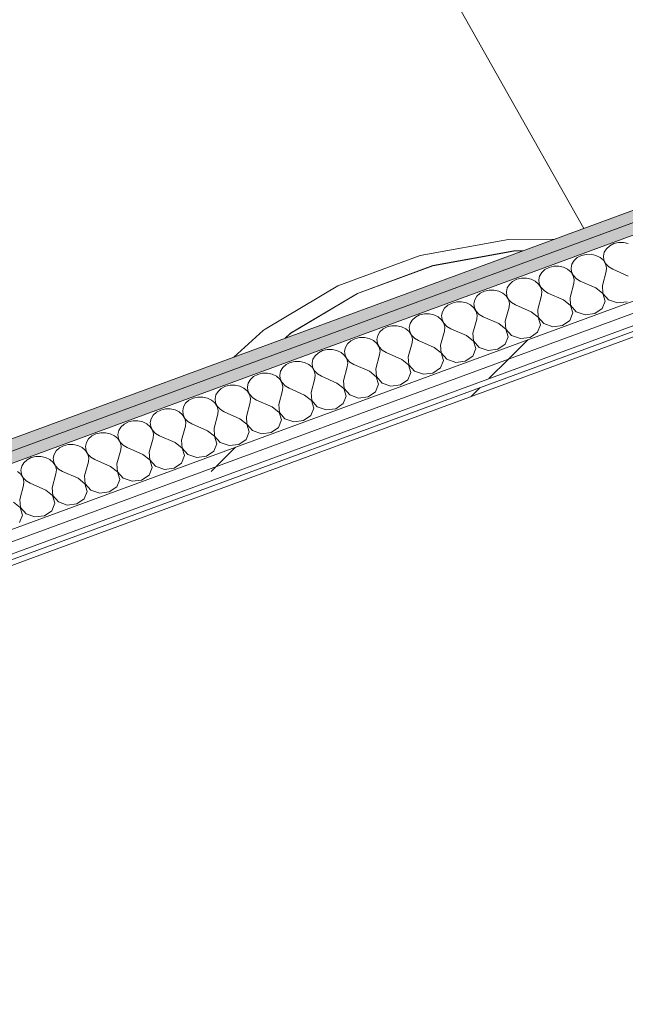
# Model space of a CAD drawing. Header units: millimetres. Extents: x -8337 to 19291, y 9509 to 21675.
# Tile 32 of 163: x -3316 to -2713, y 11972 to 12951. Entities that reach past the tile are written whole.
import ezdxf

# ---------------------------------------------------------------- set-up
doc = ezdxf.new("R2010")
doc.units = ezdxf.units.MM
doc.header["$MEASUREMENT"] = 0
doc.linetypes.add('Wipeout_Contour', pattern=[1000, 0, -1000])
doc.layers.add('Nuevo_01 Sanitaris', color=7, linetype='Continuous')
doc.layers.add('Nuevo_08_E_Envans secs', color=7, linetype='Continuous')
for name, color, linetype, lineweight in [('Nuevo_01 Sanitaris_Pluma_Nº__75', 7, 'Continuous', 5), ('Nuevo_08_E_Envans secs_Pluma_Nº__1', 7, 'Continuous', 5), ('Nuevo_08_E_Envans secs_Pluma_Nº__47', 7, 'Continuous', 20)]:
    doc.layers.add(name, color=color, linetype=linetype, lineweight=lineweight)
for name, color, linetype, lineweight, true_color in [('Nuevo_08_E_Envans secs_Pluma_Nº__102', 7, 'Continuous', 5, 0xcccccc), ('Nuevo_08_E_Envans secs_Pluma_Nº__171', 171, 'Continuous', 13, 0xaaaaff), ('Nuevo_08_E_Envans secs_Pluma_Nº__177', 7, 'Continuous', 15, 0xf7e046), ('Nuevo_08_E_Envans secs_Pluma_Nº__79', 7, 'Continuous', 5, 0xaaffd5)]:
    doc.layers.add(name, color=color, linetype=linetype, lineweight=lineweight, true_color=true_color)
pattern_1 = [(45, (0, 0), (-183.848, 183.848), [195, -65]), (45, (7e-14, 183.85), (-183.848, 183.848), [195, -65])]

# ---------------------------------------------------------------- blocks, each defined once
blk = doc.blocks.new('Elem Sección_68_1')
at = {"layer": 'Nuevo_01 Sanitaris_Pluma_Nº__75', "color": 7, "linetype": 'Continuous', "lineweight": 5}
for p, q in [((-2917.56, 12716.62), (-2829.8, 12732.51)), ((-2829.8, 12732.51), (-2783.21, 12733.07)), ((-2999.22, 12686.55), (-2917.56, 12716.62)), ((-2904.93, 12706.6), (-2824.34, 12721.19)), ((-2904.88, 12706.54), (-2824.32, 12721.13)), ((-2824.34, 12721.19), (-2815.23, 12721.3)), ((-2824.32, 12721.13), (-2815.4, 12721.24)), ((-2979.92, 12678.98), (-2904.93, 12706.6)), ((-2979.85, 12678.94), (-2904.88, 12706.54)), ((-3071.58, 12643.48), (-2999.22, 12686.55)), ((-3046.37, 12639.43), (-2979.92, 12678.98)), ((-3046.27, 12639.4), (-2979.85, 12678.94)), ((-3102.87, 12615.58), (-3073.6, 12642.02)), ((-3071.58, 12643.48), (-3073.6, 12642.02)), ((-3052.12, 12634.23), (-3046.37, 12639.43)), ((-3051.9, 12634.31), (-3046.27, 12639.4))]:
    blk.add_line(p, q, dxfattribs=at)
blk = doc.blocks.new('*X121')
at = {"layer": 'Nuevo_08_E_Envans secs_Pluma_Nº__102', "color": 254, "linetype": 'Continuous', "lineweight": 5, "true_color": 0xcccccc}
for p, q in [((-2729.01, 12726.38), (-2732.26, 12723.45)), ((-2724.89, 12728.49), (-2729.01, 12726.38)), ((-2720.21, 12729.62), (-2724.89, 12728.49)), ((-2715.33, 12729.67), (-2720.21, 12729.62)), ((-2710.62, 12728.64), (-2715.33, 12729.67)), ((-2757.08, 12716.66), (-2761.2, 12714.55)), ((-2752.4, 12717.79), (-2757.08, 12716.66)), ((-2747.52, 12717.84), (-2752.4, 12717.79)), ((-2742.81, 12716.81), (-2747.52, 12717.84)), ((-2738.63, 12714.78), (-2742.81, 12716.81)), ((-2734.38, 12719.91), (-2735.23, 12716.03)), ((-2735.23, 12716.03), (-2734.73, 12712.12)), ((-2732.26, 12723.45), (-2734.38, 12719.91)), ((-2784.59, 12705.96), (-2789.27, 12704.83)), ((-2779.71, 12706.01), (-2784.59, 12705.96)), ((-2775, 12704.98), (-2779.71, 12706.01)), ((-2766.57, 12708.08), (-2767.42, 12704.2)), ((-2764.45, 12711.62), (-2766.57, 12708.08)), ((-2761.2, 12714.55), (-2764.45, 12711.62)), ((-2735.29, 12711.91), (-2738.63, 12714.78)), ((-2733.06, 12708.42), (-2735.29, 12711.91)), ((-2734.73, 12712.12), (-2732.93, 12708.46)), ((-2732.09, 12704.56), (-2733.06, 12708.42)), ((-2732.93, 12708.46), (-2729.95, 12705.35)), ((-2798.76, 12696.24), (-2799.61, 12692.37)), ((-2796.63, 12699.79), (-2798.76, 12696.24)), ((-2793.39, 12702.72), (-2796.63, 12699.79)), ((-2789.27, 12704.83), (-2793.39, 12702.72)), ((-2770.82, 12702.95), (-2775, 12704.98)), ((-2767.48, 12700.08), (-2770.82, 12702.95)), ((-2765.25, 12696.59), (-2767.48, 12700.08)), ((-2767.42, 12704.2), (-2766.92, 12700.29)), ((-2766.92, 12700.29), (-2765.12, 12696.63)), ((-2764.28, 12692.73), (-2765.25, 12696.59)), ((-2765.12, 12696.63), (-2762.14, 12693.52)), ((-2736.26, 12686.71), (-2732.47, 12700.64)), ((-2732.47, 12700.64), (-2732.09, 12704.56)), ((-2729.95, 12705.35), (-2726.03, 12703.01)), ((-2710.51, 12696.18), (-2726.03, 12703.01)), ((-2828.82, 12687.95), (-2830.95, 12684.41)), ((-2825.58, 12690.89), (-2828.82, 12687.95)), ((-2821.46, 12693), (-2825.58, 12690.89)), ((-2816.78, 12694.12), (-2821.46, 12693)), ((-2811.9, 12694.17), (-2816.78, 12694.12)), ((-2807.19, 12693.15), (-2811.9, 12694.17)), ((-2803.01, 12691.12), (-2807.19, 12693.15)), ((-2799.67, 12688.25), (-2803.01, 12691.12)), ((-2797.44, 12684.76), (-2799.67, 12688.25)), ((-2799.61, 12692.37), (-2799.11, 12688.46)), ((-2799.11, 12688.46), (-2797.31, 12684.8)), ((-2768.45, 12674.88), (-2764.66, 12688.81)), ((-2764.66, 12688.81), (-2764.28, 12692.73)), ((-2762.14, 12693.52), (-2758.22, 12691.17)), ((-2742.7, 12684.35), (-2758.22, 12691.17)), ((-2736.26, 12686.71), (-2735.67, 12678.93)), ((-2857.77, 12679.06), (-2861.01, 12676.12)), ((-2853.65, 12681.17), (-2857.77, 12679.06)), ((-2848.97, 12682.29), (-2853.65, 12681.17)), ((-2844.09, 12682.34), (-2848.97, 12682.29)), ((-2839.38, 12681.32), (-2844.09, 12682.34)), ((-2835.2, 12679.29), (-2839.38, 12681.32)), ((-2831.86, 12676.42), (-2835.2, 12679.29)), ((-2829.62, 12672.92), (-2831.86, 12676.42)), ((-2830.95, 12684.41), (-2831.8, 12680.54)), ((-2831.8, 12680.54), (-2831.3, 12676.63)), ((-2831.3, 12676.63), (-2829.49, 12672.97)), ((-2800.64, 12663.05), (-2796.85, 12676.98)), ((-2796.47, 12680.9), (-2797.44, 12684.76)), ((-2797.31, 12684.8), (-2794.33, 12681.69)), ((-2796.85, 12676.98), (-2796.47, 12680.9)), ((-2794.33, 12681.69), (-2790.41, 12679.34)), ((-2774.89, 12672.51), (-2790.41, 12679.34)), ((-2735.8, 12678.89), (-2742.7, 12684.35)), ((-2733.5, 12671.32), (-2735.8, 12678.89)), ((-2735.67, 12678.93), (-2730.1, 12672.57)), ((-2889.95, 12667.23), (-2893.2, 12664.29)), ((-2885.84, 12669.34), (-2889.95, 12667.23)), ((-2881.16, 12670.46), (-2885.84, 12669.34)), ((-2876.28, 12670.51), (-2881.16, 12670.46)), ((-2871.57, 12669.49), (-2876.28, 12670.51)), ((-2867.39, 12667.46), (-2871.57, 12669.49)), ((-2864.05, 12664.59), (-2867.39, 12667.46)), ((-2863.14, 12672.58), (-2863.99, 12668.71)), ((-2863.99, 12668.71), (-2863.49, 12664.8)), ((-2861.01, 12676.12), (-2863.14, 12672.58)), ((-2828.66, 12669.07), (-2829.62, 12672.92)), ((-2829.49, 12672.97), (-2826.52, 12669.85)), ((-2829.04, 12665.15), (-2828.66, 12669.07)), ((-2826.52, 12669.85), (-2822.6, 12667.51)), ((-2807.07, 12660.68), (-2822.6, 12667.51)), ((-2767.99, 12667.05), (-2774.89, 12672.51)), ((-2768.45, 12674.88), (-2767.86, 12667.1)), ((-2765.69, 12659.49), (-2767.99, 12667.05)), ((-2767.86, 12667.1), (-2762.29, 12660.74)), ((-2736.47, 12663.9), (-2733.5, 12671.32)), ((-2730.1, 12672.57), (-2721.2, 12669.51)), ((-2721.2, 12669.51), (-2711.65, 12670.69)), ((-2918.03, 12657.51), (-2922.14, 12655.4)), ((-2913.35, 12658.63), (-2918.03, 12657.51)), ((-2908.47, 12658.68), (-2913.35, 12658.63)), ((-2903.76, 12657.65), (-2908.47, 12658.68)), ((-2899.58, 12655.63), (-2903.76, 12657.65)), ((-2895.33, 12660.75), (-2896.18, 12656.88)), ((-2896.18, 12656.88), (-2895.68, 12652.96)), ((-2893.2, 12664.29), (-2895.33, 12660.75)), ((-2861.81, 12661.09), (-2864.05, 12664.59)), ((-2863.49, 12664.8), (-2861.68, 12661.14)), ((-2860.85, 12657.24), (-2861.81, 12661.09)), ((-2861.68, 12661.14), (-2858.71, 12658.02)), ((-2861.23, 12653.32), (-2860.85, 12657.24)), ((-2858.71, 12658.02), (-2854.79, 12655.68)), ((-2832.83, 12651.22), (-2829.04, 12665.15)), ((-2800.18, 12655.22), (-2807.07, 12660.68)), ((-2800.64, 12663.05), (-2800.05, 12655.27)), ((-2768.66, 12652.07), (-2765.69, 12659.49)), ((-2762.29, 12660.74), (-2753.39, 12657.68)), ((-2753.39, 12657.68), (-2743.84, 12658.86)), ((-2743.84, 12658.86), (-2736.47, 12663.9)), ((-2927.52, 12648.92), (-2928.37, 12645.05)), ((-2925.39, 12652.46), (-2927.52, 12648.92)), ((-2922.14, 12655.4), (-2925.39, 12652.46)), ((-2896.24, 12652.76), (-2899.58, 12655.63)), ((-2894, 12649.26), (-2896.24, 12652.76)), ((-2895.68, 12652.96), (-2893.87, 12649.31)), ((-2893.04, 12645.41), (-2894, 12649.26)), ((-2893.87, 12649.31), (-2890.9, 12646.19)), ((-2865.02, 12639.39), (-2861.23, 12653.32)), ((-2839.26, 12648.85), (-2854.79, 12655.68)), ((-2832.37, 12643.39), (-2839.26, 12648.85)), ((-2832.83, 12651.22), (-2832.24, 12643.44)), ((-2800.85, 12640.24), (-2797.87, 12647.66)), ((-2797.87, 12647.66), (-2800.18, 12655.22)), ((-2800.05, 12655.27), (-2794.48, 12648.91)), ((-2794.48, 12648.91), (-2785.58, 12645.85)), ((-2785.58, 12645.85), (-2776.03, 12647.02)), ((-2776.03, 12647.02), (-2768.66, 12652.07)), ((-2957.58, 12640.63), (-2959.71, 12637.09)), ((-2954.33, 12643.57), (-2957.58, 12640.63)), ((-2950.21, 12645.68), (-2954.33, 12643.57)), ((-2945.54, 12646.8), (-2950.21, 12645.68)), ((-2940.66, 12646.85), (-2945.54, 12646.8)), ((-2935.95, 12645.82), (-2940.66, 12646.85)), ((-2931.76, 12643.8), (-2935.95, 12645.82)), ((-2928.43, 12640.93), (-2931.76, 12643.8)), ((-2926.19, 12637.43), (-2928.43, 12640.93)), ((-2928.37, 12645.05), (-2927.87, 12641.13)), ((-2927.87, 12641.13), (-2926.06, 12637.48)), ((-2925.23, 12633.58), (-2926.19, 12637.43)), ((-2926.06, 12637.48), (-2923.09, 12634.36)), ((-2897.2, 12627.56), (-2893.41, 12641.48)), ((-2893.41, 12641.48), (-2893.04, 12645.41)), ((-2890.9, 12646.19), (-2886.98, 12643.85)), ((-2871.45, 12637.02), (-2886.98, 12643.85)), ((-2865.02, 12639.39), (-2864.43, 12631.61)), ((-2830.06, 12635.83), (-2832.37, 12643.39)), ((-2832.24, 12643.44), (-2826.67, 12637.07)), ((-2808.22, 12635.19), (-2800.85, 12640.24)), ((-2989.77, 12628.8), (-2991.9, 12625.26)), ((-2986.52, 12631.74), (-2989.77, 12628.8)), ((-2982.4, 12633.85), (-2986.52, 12631.74)), ((-2977.73, 12634.97), (-2982.4, 12633.85)), ((-2972.85, 12635.02), (-2977.73, 12634.97)), ((-2968.14, 12633.99), (-2972.85, 12635.02)), ((-2963.95, 12631.97), (-2968.14, 12633.99)), ((-2960.62, 12629.1), (-2963.95, 12631.97)), ((-2958.38, 12625.6), (-2960.62, 12629.1)), ((-2959.71, 12637.09), (-2960.56, 12633.22)), ((-2960.56, 12633.22), (-2960.06, 12629.3)), ((-2960.06, 12629.3), (-2958.25, 12625.65)), ((-2929.39, 12615.73), (-2925.6, 12629.65)), ((-2925.6, 12629.65), (-2925.23, 12633.58)), ((-2923.09, 12634.36), (-2919.17, 12632.02)), ((-2903.64, 12625.19), (-2919.17, 12632.02)), ((-2897.2, 12627.56), (-2896.62, 12619.78)), ((-2864.56, 12631.56), (-2871.45, 12637.02)), ((-2862.25, 12623.99), (-2864.56, 12631.56)), ((-2864.43, 12631.61), (-2858.85, 12625.24)), ((-2840.4, 12623.36), (-2833.04, 12628.41)), ((-2833.04, 12628.41), (-2830.06, 12635.83)), ((-2826.67, 12637.07), (-2817.77, 12634.02)), ((-2817.77, 12634.02), (-2808.22, 12635.19)), ((-3018.71, 12619.91), (-3021.96, 12616.97)), ((-3014.59, 12622.02), (-3018.71, 12619.91)), ((-3009.92, 12623.14), (-3014.59, 12622.02)), ((-3005.04, 12623.19), (-3009.92, 12623.14)), ((-3000.33, 12622.16), (-3005.04, 12623.19)), ((-2996.14, 12620.14), (-3000.33, 12622.16)), ((-2992.81, 12617.27), (-2996.14, 12620.14)), ((-2991.9, 12625.26), (-2992.74, 12621.38)), ((-2992.74, 12621.38), (-2992.25, 12617.47)), ((-2961.58, 12603.89), (-2957.79, 12617.82)), ((-2957.42, 12621.74), (-2958.38, 12625.6)), ((-2958.25, 12625.65), (-2955.27, 12622.53)), ((-2957.79, 12617.82), (-2957.42, 12621.74)), ((-2955.27, 12622.53), (-2951.36, 12620.19)), ((-2935.83, 12613.36), (-2951.36, 12620.19)), ((-2896.75, 12619.73), (-2903.64, 12625.19)), ((-2894.44, 12612.16), (-2896.75, 12619.73)), ((-2896.62, 12619.78), (-2891.04, 12613.41)), ((-2865.23, 12616.58), (-2862.25, 12623.99)), ((-2858.85, 12625.24), (-2849.96, 12622.19)), ((-2849.96, 12622.19), (-2840.4, 12623.36)), ((-3050.9, 12608.07), (-3054.15, 12605.14)), ((-3046.78, 12610.19), (-3050.9, 12608.07)), ((-3042.1, 12611.31), (-3046.78, 12610.19)), ((-3037.22, 12611.36), (-3042.1, 12611.31)), ((-3032.51, 12610.33), (-3037.22, 12611.36)), ((-3028.33, 12608.3), (-3032.51, 12610.33)), ((-3025, 12605.43), (-3028.33, 12608.3)), ((-3024.09, 12613.43), (-3024.93, 12609.55)), ((-3024.93, 12609.55), (-3024.44, 12605.64)), ((-3021.96, 12616.97), (-3024.09, 12613.43)), ((-2990.57, 12613.77), (-2992.81, 12617.27)), ((-2992.25, 12617.47), (-2990.44, 12613.82)), ((-2989.6, 12609.91), (-2990.57, 12613.77)), ((-2990.44, 12613.82), (-2987.46, 12610.7)), ((-2989.98, 12605.99), (-2989.6, 12609.91)), ((-2987.46, 12610.7), (-2983.54, 12608.36)), ((-2968.02, 12601.53), (-2983.54, 12608.36)), ((-2928.94, 12607.9), (-2935.83, 12613.36)), ((-2929.39, 12615.73), (-2928.81, 12607.95)), ((-2926.63, 12600.33), (-2928.94, 12607.9)), ((-2928.81, 12607.95), (-2923.23, 12601.58)), ((-2897.42, 12604.75), (-2894.44, 12612.16)), ((-2891.04, 12613.41), (-2882.15, 12610.36)), ((-2882.15, 12610.36), (-2872.59, 12611.53)), ((-2872.59, 12611.53), (-2865.23, 12616.58)), ((-3078.97, 12598.35), (-3083.09, 12596.24)), ((-3074.29, 12599.48), (-3078.97, 12598.35)), ((-3069.41, 12599.53), (-3074.29, 12599.48)), ((-3064.7, 12598.5), (-3069.41, 12599.53)), ((-3060.52, 12596.47), (-3064.7, 12598.5)), ((-3056.28, 12601.6), (-3057.12, 12597.72)), ((-3054.15, 12605.14), (-3056.28, 12601.6)), ((-3022.76, 12601.94), (-3025, 12605.43)), ((-3024.44, 12605.64), (-3022.63, 12601.99)), ((-3021.79, 12598.08), (-3022.76, 12601.94)), ((-3022.63, 12601.99), (-3019.65, 12598.87)), ((-3022.17, 12594.16), (-3021.79, 12598.08)), ((-3019.65, 12598.87), (-3015.73, 12596.53)), ((-2993.77, 12592.06), (-2989.98, 12605.99)), ((-2961.12, 12596.07), (-2968.02, 12601.53)), ((-2961.58, 12603.89), (-2960.99, 12596.12)), ((-2929.61, 12592.92), (-2926.63, 12600.33)), ((-2923.23, 12601.58), (-2914.34, 12598.53)), ((-2914.34, 12598.53), (-2904.78, 12599.7)), ((-2904.78, 12599.7), (-2897.42, 12604.75)), ((-3088.47, 12589.77), (-3089.31, 12585.89)), ((-3086.34, 12593.31), (-3088.47, 12589.77)), ((-3083.09, 12596.24), (-3086.34, 12593.31)), ((-3057.18, 12593.6), (-3060.52, 12596.47)), ((-3054.95, 12590.11), (-3057.18, 12593.6)), ((-3057.12, 12597.72), (-3056.62, 12593.81)), ((-3056.62, 12593.81), (-3054.82, 12590.16)), ((-3053.98, 12586.25), (-3054.95, 12590.11)), ((-3054.82, 12590.16), (-3051.84, 12587.04)), ((-3025.96, 12580.23), (-3022.17, 12594.16)), ((-3000.21, 12589.7), (-3015.73, 12596.53)), ((-2993.31, 12584.24), (-3000.21, 12589.7)), ((-2993.77, 12592.06), (-2993.18, 12584.29)), ((-2961.8, 12581.09), (-2958.82, 12588.5)), ((-2958.82, 12588.5), (-2961.12, 12596.07)), ((-2960.99, 12596.12), (-2955.42, 12589.75)), ((-2955.42, 12589.75), (-2946.53, 12586.7)), ((-2936.97, 12587.87), (-2929.61, 12592.92)), ((-3118.53, 12581.48), (-3120.65, 12577.94)), ((-3115.28, 12584.41), (-3118.53, 12581.48)), ((-3111.16, 12586.52), (-3115.28, 12584.41)), ((-3106.48, 12587.65), (-3111.16, 12586.52)), ((-3101.6, 12587.7), (-3106.48, 12587.65)), ((-3096.89, 12586.67), (-3101.6, 12587.7)), ((-3092.71, 12584.64), (-3096.89, 12586.67)), ((-3089.37, 12581.77), (-3092.71, 12584.64)), ((-3087.14, 12578.28), (-3089.37, 12581.77)), ((-3089.31, 12585.89), (-3088.81, 12581.98)), ((-3088.81, 12581.98), (-3087.01, 12578.32)), ((-3058.15, 12568.4), (-3054.36, 12582.33)), ((-3054.36, 12582.33), (-3053.98, 12586.25)), ((-3051.84, 12587.04), (-3047.92, 12584.7)), ((-3032.4, 12577.87), (-3047.92, 12584.7)), ((-3025.96, 12580.23), (-3025.37, 12572.45)), ((-2991.01, 12576.67), (-2993.31, 12584.24)), ((-2993.18, 12584.29), (-2987.61, 12577.92)), ((-2969.16, 12576.04), (-2961.8, 12581.09)), ((-2946.53, 12586.7), (-2936.97, 12587.87)), ((-3150.72, 12569.64), (-3152.84, 12566.1)), ((-3147.47, 12572.58), (-3150.72, 12569.64)), ((-3143.35, 12574.69), (-3147.47, 12572.58)), ((-3138.67, 12575.82), (-3143.35, 12574.69)), ((-3133.79, 12575.86), (-3138.67, 12575.82)), ((-3129.08, 12574.84), (-3133.79, 12575.86)), ((-3124.9, 12572.81), (-3129.08, 12574.84)), ((-3121.56, 12569.94), (-3124.9, 12572.81)), ((-3119.33, 12566.45), (-3121.56, 12569.94)), ((-3120.65, 12577.94), (-3121.5, 12574.06)), ((-3121.5, 12574.06), (-3121, 12570.15)), ((-3121, 12570.15), (-3119.2, 12566.49)), ((-3090.34, 12556.57), (-3086.55, 12570.5)), ((-3086.17, 12574.42), (-3087.14, 12578.28)), ((-3087.01, 12578.32), (-3084.03, 12575.21)), ((-3086.55, 12570.5), (-3086.17, 12574.42)), ((-3084.03, 12575.21), (-3080.11, 12572.86)), ((-3064.59, 12566.04), (-3080.11, 12572.86)), ((-3025.5, 12572.41), (-3032.4, 12577.87)), ((-3023.2, 12564.84), (-3025.5, 12572.41)), ((-3025.37, 12572.45), (-3019.8, 12566.09)), ((-3001.35, 12564.21), (-2993.98, 12569.26)), ((-2993.98, 12569.26), (-2991.01, 12576.67)), ((-2987.61, 12577.92), (-2978.72, 12574.87)), ((-2978.72, 12574.87), (-2969.16, 12576.04)), ((-3179.66, 12560.75), (-3182.9, 12557.81)), ((-3175.54, 12562.86), (-3179.66, 12560.75)), ((-3170.86, 12563.98), (-3175.54, 12562.86)), ((-3165.98, 12564.03), (-3170.86, 12563.98)), ((-3161.27, 12563.01), (-3165.98, 12564.03)), ((-3157.09, 12560.98), (-3161.27, 12563.01)), ((-3153.75, 12558.11), (-3157.09, 12560.98)), ((-3152.84, 12566.1), (-3153.69, 12562.23)), ((-3153.69, 12562.23), (-3153.19, 12558.32)), ((-3118.36, 12562.59), (-3119.33, 12566.45)), ((-3119.2, 12566.49), (-3116.22, 12563.38)), ((-3118.74, 12558.67), (-3118.36, 12562.59)), ((-3116.22, 12563.38), (-3112.3, 12561.03)), ((-3096.78, 12554.2), (-3112.3, 12561.03)), ((-3057.69, 12560.58), (-3064.59, 12566.04)), ((-3058.15, 12568.4), (-3057.56, 12560.62)), ((-3055.39, 12553.01), (-3057.69, 12560.58)), ((-3057.56, 12560.62), (-3051.99, 12554.26)), ((-3026.17, 12557.42), (-3023.2, 12564.84)), ((-3019.8, 12566.09), (-3010.91, 12563.04)), ((-3010.91, 12563.04), (-3001.35, 12564.21)), ((-3207.73, 12551.03), (-3211.85, 12548.92)), ((-3203.05, 12552.15), (-3207.73, 12551.03)), ((-3198.17, 12552.2), (-3203.05, 12552.15)), ((-3193.46, 12551.18), (-3198.17, 12552.2)), ((-3189.28, 12549.15), (-3193.46, 12551.18)), ((-3185.94, 12546.28), (-3189.28, 12549.15)), ((-3185.03, 12554.27), (-3185.88, 12550.4)), ((-3185.88, 12550.4), (-3185.38, 12546.49)), ((-3182.9, 12557.81), (-3185.03, 12554.27)), ((-3151.52, 12554.61), (-3153.75, 12558.11)), ((-3153.19, 12558.32), (-3151.39, 12554.66)), ((-3150.55, 12550.76), (-3151.52, 12554.61)), ((-3151.39, 12554.66), (-3148.41, 12551.55)), ((-3150.93, 12546.84), (-3150.55, 12550.76)), ((-3148.41, 12551.55), (-3144.49, 12549.2)), ((-3128.97, 12542.37), (-3144.49, 12549.2)), ((-3122.53, 12544.74), (-3118.74, 12558.67)), ((-3089.88, 12548.74), (-3096.78, 12554.2)), ((-3090.34, 12556.57), (-3089.75, 12548.79)), ((-3058.36, 12545.59), (-3055.39, 12553.01)), ((-3051.99, 12554.26), (-3043.1, 12551.2)), ((-3043.1, 12551.2), (-3033.54, 12552.38)), ((-3033.54, 12552.38), (-3026.17, 12557.42)), ((-3239.92, 12539.2), (-3244.04, 12537.09)), ((-3235.24, 12540.32), (-3239.92, 12539.2)), ((-3230.36, 12540.37), (-3235.24, 12540.32)), ((-3225.65, 12539.34), (-3230.36, 12540.37)), ((-3221.47, 12537.32), (-3225.65, 12539.34)), ((-3217.22, 12542.44), (-3218.07, 12538.57)), ((-3215.09, 12545.98), (-3217.22, 12542.44)), ((-3211.85, 12548.92), (-3215.09, 12545.98)), ((-3183.71, 12542.78), (-3185.94, 12546.28)), ((-3185.38, 12546.49), (-3183.58, 12542.83)), ((-3182.74, 12538.93), (-3183.71, 12542.78)), ((-3183.58, 12542.83), (-3180.6, 12539.71)), ((-3180.6, 12539.71), (-3176.68, 12537.37)), ((-3154.72, 12532.91), (-3150.93, 12546.84)), ((-3122.07, 12536.91), (-3128.97, 12542.37)), ((-3122.53, 12544.74), (-3121.94, 12536.96)), ((-3090.55, 12533.76), (-3087.58, 12541.18)), ((-3087.58, 12541.18), (-3089.88, 12548.74)), ((-3089.75, 12548.79), (-3084.18, 12542.43)), ((-3084.18, 12542.43), (-3075.29, 12539.37)), ((-3075.29, 12539.37), (-3065.73, 12540.55)), ((-3065.73, 12540.55), (-3058.36, 12545.59)), ((-3249.41, 12530.61), (-3250.26, 12526.74)), ((-3247.28, 12534.15), (-3249.41, 12530.61)), ((-3244.04, 12537.09), (-3247.28, 12534.15)), ((-3218.13, 12534.45), (-3221.47, 12537.32)), ((-3215.89, 12530.95), (-3218.13, 12534.45)), ((-3218.07, 12538.57), (-3217.57, 12534.65)), ((-3217.57, 12534.65), (-3215.76, 12531)), ((-3214.93, 12527.1), (-3215.89, 12530.95)), ((-3215.76, 12531), (-3212.79, 12527.88)), ((-3186.91, 12521.08), (-3183.12, 12535.01)), ((-3183.12, 12535.01), (-3182.74, 12538.93)), ((-3161.16, 12530.54), (-3176.68, 12537.37)), ((-3154.26, 12525.08), (-3161.16, 12530.54)), ((-3154.72, 12532.91), (-3154.13, 12525.13)), ((-3119.77, 12529.35), (-3122.07, 12536.91)), ((-3121.94, 12536.96), (-3116.37, 12530.6)), ((-3116.37, 12530.6), (-3107.47, 12527.54)), ((-3097.92, 12528.72), (-3090.55, 12533.76)), ((-3279.47, 12522.32), (-3281.6, 12518.78)), ((-3276.22, 12525.26), (-3279.47, 12522.32)), ((-3272.11, 12527.37), (-3276.22, 12525.26)), ((-3267.43, 12528.49), (-3272.11, 12527.37)), ((-3262.55, 12528.54), (-3267.43, 12528.49)), ((-3257.84, 12527.51), (-3262.55, 12528.54)), ((-3253.66, 12525.49), (-3257.84, 12527.51)), ((-3250.32, 12522.62), (-3253.66, 12525.49)), ((-3248.08, 12519.12), (-3250.32, 12522.62)), ((-3250.26, 12526.74), (-3249.76, 12522.82)), ((-3249.76, 12522.82), (-3247.95, 12519.17)), ((-3219.1, 12509.25), (-3215.31, 12523.17)), ((-3215.31, 12523.17), (-3214.93, 12527.1)), ((-3212.79, 12527.88), (-3208.87, 12525.54)), ((-3193.34, 12518.71), (-3208.87, 12525.54)), ((-3186.91, 12521.08), (-3186.32, 12513.3)), ((-3151.96, 12517.52), (-3154.26, 12525.08)), ((-3154.13, 12525.13), (-3148.56, 12518.76)), ((-3130.11, 12516.88), (-3122.74, 12521.93)), ((-3122.74, 12521.93), (-3119.77, 12529.35)), ((-3107.47, 12527.54), (-3097.92, 12528.72)), ((-3311.66, 12510.49), (-3313.79, 12506.95)), ((-3308.41, 12513.43), (-3311.66, 12510.49)), ((-3304.3, 12515.54), (-3308.41, 12513.43)), ((-3299.62, 12516.66), (-3304.3, 12515.54)), ((-3294.74, 12516.71), (-3299.62, 12516.66)), ((-3290.03, 12515.68), (-3294.74, 12516.71)), ((-3285.85, 12513.66), (-3290.03, 12515.68)), ((-3282.51, 12510.79), (-3285.85, 12513.66)), ((-3280.27, 12507.29), (-3282.51, 12510.79)), ((-3281.6, 12518.78), (-3282.45, 12514.91)), ((-3282.45, 12514.91), (-3281.95, 12510.99)), ((-3281.95, 12510.99), (-3280.14, 12507.34)), ((-3251.29, 12497.42), (-3247.5, 12511.34)), ((-3247.12, 12515.27), (-3248.08, 12519.12)), ((-3247.95, 12519.17), (-3244.98, 12516.05)), ((-3247.5, 12511.34), (-3247.12, 12515.27)), ((-3244.98, 12516.05), (-3241.06, 12513.71)), ((-3225.53, 12506.88), (-3241.06, 12513.71)), ((-3186.45, 12513.25), (-3193.34, 12518.71)), ((-3184.14, 12505.68), (-3186.45, 12513.25)), ((-3186.32, 12513.3), (-3180.75, 12506.93)), ((-3162.3, 12505.05), (-3154.93, 12510.1)), ((-3154.93, 12510.1), (-3151.96, 12517.52)), ((-3148.56, 12518.76), (-3139.66, 12515.71)), ((-3139.66, 12515.71), (-3130.11, 12516.88)), ((-3314.7, 12498.96), (-3318.03, 12501.83)), ((-3313.79, 12506.95), (-3314.64, 12503.08)), ((-3314.64, 12503.08), (-3314.14, 12499.16)), ((-3279.31, 12503.44), (-3280.27, 12507.29)), ((-3280.14, 12507.34), (-3277.17, 12504.22)), ((-3279.68, 12499.51), (-3279.31, 12503.44)), ((-3277.17, 12504.22), (-3273.25, 12501.88)), ((-3257.72, 12495.05), (-3273.25, 12501.88)), ((-3218.64, 12501.42), (-3225.53, 12506.88)), ((-3219.1, 12509.25), (-3218.51, 12501.47)), ((-3216.33, 12493.85), (-3218.64, 12501.42)), ((-3218.51, 12501.47), (-3212.94, 12495.1)), ((-3187.12, 12498.27), (-3184.14, 12505.68)), ((-3180.75, 12506.93), (-3171.85, 12503.88)), ((-3171.85, 12503.88), (-3162.3, 12505.05)), ((-3312.46, 12495.46), (-3314.7, 12498.96)), ((-3314.14, 12499.16), (-3312.33, 12495.51)), ((-3311.5, 12491.6), (-3312.46, 12495.46)), ((-3312.33, 12495.51), (-3309.36, 12492.39)), ((-3311.87, 12487.68), (-3311.5, 12491.6)), ((-3309.36, 12492.39), (-3305.44, 12490.05)), ((-3283.47, 12485.59), (-3279.68, 12499.51)), ((-3250.83, 12489.59), (-3257.72, 12495.05)), ((-3251.29, 12497.42), (-3250.7, 12489.64)), ((-3219.31, 12486.44), (-3216.33, 12493.85)), ((-3212.94, 12495.1), (-3204.04, 12492.05)), ((-3204.04, 12492.05), (-3194.49, 12493.22)), ((-3194.49, 12493.22), (-3187.12, 12498.27)), ((-3315.66, 12473.75), (-3311.87, 12487.68)), ((-3289.91, 12483.22), (-3305.44, 12490.05)), ((-3283.02, 12477.76), (-3289.91, 12483.22)), ((-3283.47, 12485.59), (-3282.89, 12477.81)), ((-3251.5, 12474.61), (-3248.52, 12482.02)), ((-3248.52, 12482.02), (-3250.83, 12489.59)), ((-3250.7, 12489.64), (-3245.12, 12483.27)), ((-3245.12, 12483.27), (-3236.23, 12480.22)), ((-3236.23, 12480.22), (-3226.67, 12481.39)), ((-3226.67, 12481.39), (-3219.31, 12486.44)), ((-3315.21, 12465.93), (-3322.1, 12471.39)), ((-3315.66, 12473.75), (-3315.08, 12465.98)), ((-3280.71, 12470.19), (-3283.02, 12477.76)), ((-3282.89, 12477.81), (-3277.31, 12471.44)), ((-3277.31, 12471.44), (-3268.42, 12468.39)), ((-3258.86, 12469.56), (-3251.5, 12474.61)), ((-3312.9, 12458.36), (-3315.21, 12465.93)), ((-3315.08, 12465.98), (-3309.5, 12459.61)), ((-3291.05, 12457.73), (-3283.69, 12462.78)), ((-3283.69, 12462.78), (-3280.71, 12470.19)), ((-3268.42, 12468.39), (-3258.86, 12469.56)), ((-3315.88, 12450.95), (-3312.9, 12458.36)), ((-3309.5, 12459.61), (-3300.61, 12456.56)), ((-3300.61, 12456.56), (-3291.05, 12457.73))]:
    blk.add_line(p, q, dxfattribs=at)
blk = doc.blocks.new('Elem Sección_103_1')
at = {"layer": 'Nuevo_08_E_Envans secs_Pluma_Nº__79', "linetype": 'Continuous', "lineweight": 5, "true_color": 0xaaffd5}
for points in [[(-4454.18, 12106.69), (-4448.47, 12096.57), (-2356.73, 12865.38), (-2362.44, 12875.5), (-2374.99, 12870.89), (-4441.63, 12111.31)], [(-4447.34, 12121.43), (-4441.63, 12111.31), (-2374.99, 12870.89), (-2380.71, 12881.01)]]:
    blk.add_hatch(color=121, dxfattribs=at).paths.add_polyline_path(points)
at = {"layer": 'Nuevo_08_E_Envans secs', "lineweight": 0}
blk.add_blockref('*X121', (0, 0), dxfattribs=at)
at = {"color": 254, "linetype": 'Wipeout_Contour', "lineweight": 0, "ltscale": 64510.478641}
blk.add_wipeout([(-4499, 11987.74), (-2136.54, 12856.06), (-2142.26, 12866.17), (-4492.16, 12002.48), (-4504.71, 11997.87)], dxfattribs=at).dxf.layer = 'Nuevo_08_E_Envans secs'
at = {"layer": 'Nuevo_08_E_Envans secs_Pluma_Nº__177', "linetype": 'Continuous', "lineweight": 15, "true_color": 0xf7e046}
h = blk.add_hatch(dxfattribs=at)
h.set_pattern_fill('Panellat_HPL_0001', color=53, style=0, pattern_type=2)
h.set_pattern_definition(pattern_1)
h.paths.add_polyline_path([(-4499, 11987.74), (-2136.54, 12856.06), (-2142.26, 12866.17), (-4492.16, 12002.48), (-4504.71, 11997.87)])
at = {"color": 254, "linetype": 'Wipeout_Contour', "lineweight": 0, "ltscale": 64566.392341}
blk.add_wipeout([(-4497.87, 12012.6), (-4492.16, 12002.48), (-2142.26, 12866.17), (-2147.98, 12876.29), (-4430.27, 12037.45)], dxfattribs=at).dxf.layer = 'Nuevo_08_E_Envans secs'
at = {"layer": 'Nuevo_08_E_Envans secs_Pluma_Nº__177', "linetype": 'Continuous', "lineweight": 15, "true_color": 0xf7e046}
h = blk.add_hatch(dxfattribs=at)
h.set_pattern_fill('Panellat_HPL_0001', color=53, style=0, pattern_type=2)
h.set_pattern_definition(pattern_1)
h.paths.add_polyline_path([(-4497.87, 12012.6), (-4492.16, 12002.48), (-2142.26, 12866.17), (-2147.98, 12876.29), (-4430.27, 12037.45)])
at = {"color": 254, "linetype": 'Wipeout_Contour', "lineweight": 0, "ltscale": 51642.394876}
blk.add_wipeout([(-4512.08, 11971.66), (-2131.26, 12846.71), (-2133.9, 12851.38), (-4514.71, 11976.33)], dxfattribs=at).dxf.layer = 'Nuevo_08_E_Envans secs'
at = {"layer": 'Nuevo_08_E_Envans secs_Pluma_Nº__171', "linetype": 'Continuous', "lineweight": 13, "true_color": 0xaaaaff}
h = blk.add_hatch(dxfattribs=at)
h.set_pattern_fill('Panellat_HPL_0001', color=161, style=0, pattern_type=2)
h.set_pattern_definition(pattern_1)
h.paths.add_polyline_path([(-4512.08, 11971.66), (-2131.26, 12846.71), (-2133.9, 12851.38), (-4514.71, 11976.33)])
at = {"layer": 'Nuevo_08_E_Envans secs_Pluma_Nº__1', "color": 7, "linetype": 'Continuous', "lineweight": 5}
for p, q in [((-2393.26, 12876.39), (-4447.34, 12121.43)), ((-2142.26, 12866.17), (-4492.16, 12002.48)), ((-2374.99, 12870.89), (-4441.63, 12111.31)), ((-2131.26, 12846.71), (-4512.08, 11971.66))]:
    blk.add_line(p, q, dxfattribs=at)
at = {"layer": 'Nuevo_08_E_Envans secs_Pluma_Nº__1', "color": 7, "linetype": 'Continuous', "lineweight": 5, "flags": 128}
for points in [[(-2147.98, 12876.29), (-4430.27, 12037.45), (-4497.87, 12012.6)], [(-2356.73, 12865.38), (-4448.47, 12096.57), (-4461.03, 12091.95)], [(-2136.54, 12856.06), (-4499, 11987.74), (-4511.55, 11983.13)], [(-2133.9, 12851.38), (-4508.92, 11978.46), (-4514.71, 11976.33)]]:
    blk.add_lwpolyline(points, dxfattribs=at)
blk = doc.blocks.new('Elem Sección_162_1')
at = {"layer": 'Nuevo_08_E_Envans secs_Pluma_Nº__47', "color": 7, "linetype": 'Continuous', "lineweight": 20}
blk.add_line((-3057.22, 13279.86), (-2754.63, 12743.57), dxfattribs=at)

msp = doc.modelspace()

# ---------------------------------------------------------------- block references
at = {"layer": 'Nuevo_01 Sanitaris', "lineweight": 0}
msp.add_blockref('Elem Sección_68_1', (0, 0), dxfattribs=at)

# ---------------------------------------------------------------- next in the draw order: block references
at = {"layer": 'Nuevo_08_E_Envans secs', "lineweight": 0}
msp.add_blockref('Elem Sección_103_1', (0, 0), dxfattribs=at)

# ---------------------------------------------------------------- next in the draw order: block references
msp.add_blockref('Elem Sección_162_1', (0, 0), dxfattribs=at)

doc.saveas('drawing.dxf')
